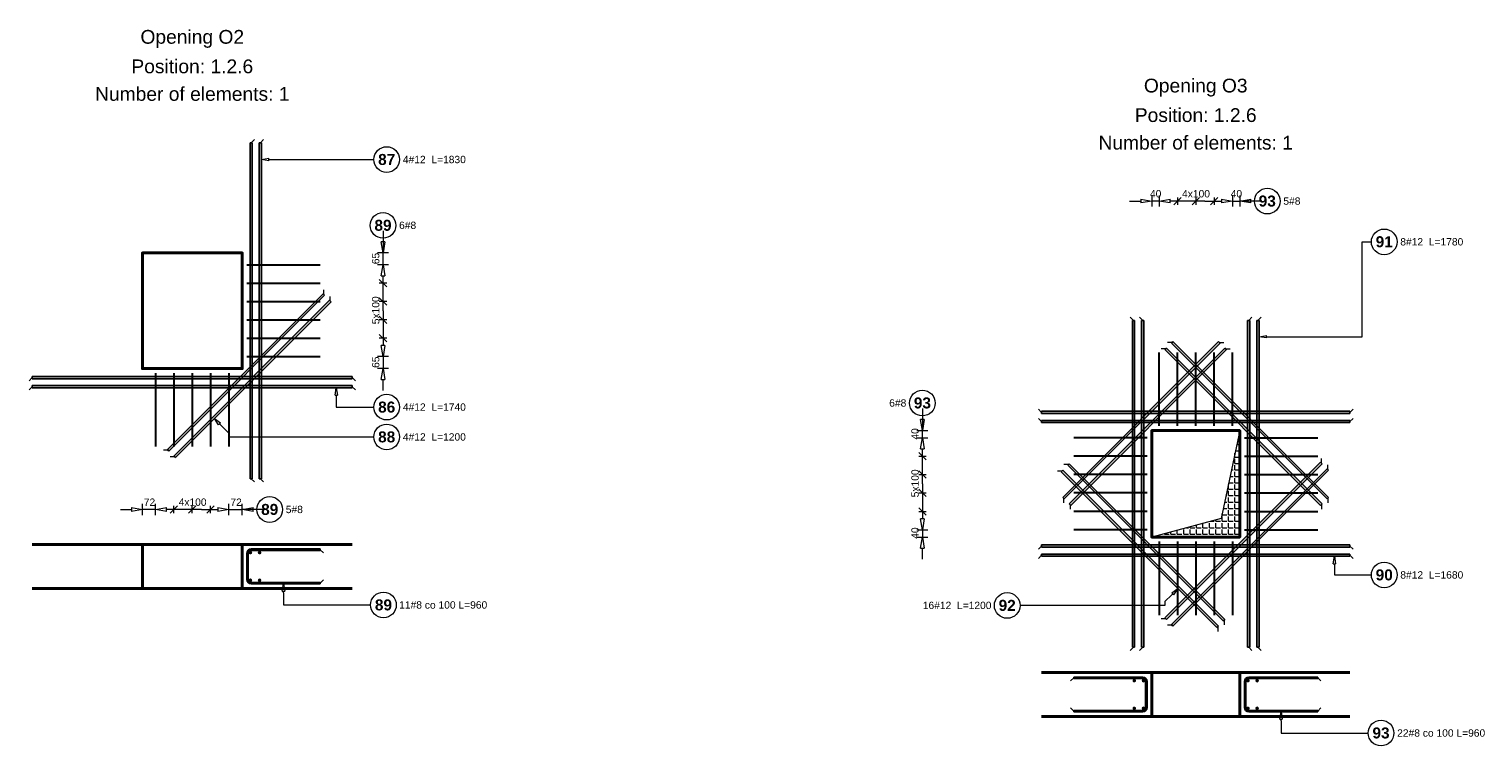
# Model space of a CAD drawing. Extents: x -1474 to 1862805, y -670488 to 75879.
# Tile 16 of 16: x 1854881 to 1862805, y -652612 to -648708. Entities that reach past the tile are written whole.
import ezdxf
from ezdxf.enums import TextEntityAlignment as Align

# ---------------------------------------------------------------- set-up
doc = ezdxf.new("R2010")
doc.units = 0
doc.header["$LTSCALE"] = 10
doc.header["$MEASUREMENT"] = 0
for name, color, linetype, lineweight in [('P-Linia1', 3, 'Continuous', 40), ('P-Otwory strop', 4, 'Continuous', 5), ('RCAD_deskowanie', 3, 'Continuous', 40)]:
    doc.layers.add(name, color=color, linetype=linetype, lineweight=lineweight)
for name, color, linetype in [('RCAD_kształt pręta', 7, 'Continuous'), ('RCAD_opis kształtu pręta', 7, 'Continuous'), ('RCAD_opis rozkładu', 7, 'Continuous'), ('RCAD_pręty punktowe', 7, 'Continuous'), ('RCAD_rozkład pręta', 7, 'Continuous'), ('RCAD_symbole graficzne', 7, 'Continuous')]:
    doc.layers.add(name, color=color, linetype=linetype)
doc.styles.add('style1', font='arial.ttf')
doc.styles.add('style3', font='arialbd.ttf')

msp = doc.modelspace()

# ---------------------------------------------------------------- hatches: boundary and pattern name
at = {"layer": 'P-Otwory strop', "lineweight": 0}
h = msp.add_hatch(dxfattribs=at)
h.set_pattern_fill('ANGLE', color=256, scale=5)
h.set_pattern_definition([(0, (1500468.39, -405481.694), (0, 34.925), [25.4, -9.525]), (90, (1500468.39, -405481.694), (-34.925, 2e-15), [25.4, -9.525])])
h.paths.add_polyline_path([(1860999.14086, -651474.44478), (1861479.14086, -651474.44478), (1861479.14086, -650894.44478), (1861378.00214, -651373.26662)])
at = {"layer": 'RCAD_kształt pręta'}
for points in [[(1856097.08678, -651156.89479), (1856085.08678, -651156.89479), (1856085.08678, -649326.89479), (1856097.08678, -649326.89479)], [(1856147.08678, -651156.89479), (1856135.08678, -651156.89479), (1856135.08678, -649326.89479), (1856147.08678, -649326.89479)], [(1856482.86557, -650149.14544), (1856491.35085, -650157.63072), (1855642.82271, -651006.15886), (1855634.33743, -650997.67358)], [(1856518.22091, -650184.50078), (1856526.70619, -650192.98606), (1855678.17805, -651041.5142), (1855669.69277, -651033.02892)], [(1860894.14086, -650294.44478), (1860906.14086, -650294.44478), (1860906.14086, -652074.44478), (1860894.14086, -652074.44478)], [(1860944.14086, -650294.44478), (1860956.14086, -650294.44478), (1860956.14086, -652074.44478), (1860944.14086, -652074.44478)], [(1861534.14086, -652074.44478), (1861522.14086, -652074.44478), (1861522.14086, -650294.44478), (1861534.14086, -650294.44478)], [(1861584.14086, -652074.44478), (1861572.14086, -652074.44478), (1861572.14086, -650294.44478), (1861584.14086, -650294.44478)], [(1860523.00673, -651266.8388), (1860514.52145, -651258.35351), (1861363.04959, -650409.82538), (1861371.53487, -650418.31066)], [(1860558.36207, -651302.19413), (1860549.87679, -651293.70885), (1861398.40492, -650445.18072), (1861406.89021, -650453.666)], [(1861071.39151, -650453.666), (1861079.87679, -650445.18072), (1861928.40492, -651293.70885), (1861919.91964, -651302.19413)], [(1861106.74684, -650418.31066), (1861115.23213, -650409.82538), (1861963.76026, -651258.35351), (1861955.27498, -651266.8388)], [(1854898.08678, -650611.89479), (1854898.08678, -650599.89479), (1856642.08678, -650599.89479), (1856642.08678, -650611.89479)], [(1854898.08678, -650661.89479), (1854898.08678, -650649.89479), (1856642.08678, -650649.89479), (1856642.08678, -650661.89479)], [(1862079.14086, -650789.44478), (1862079.14086, -650801.44478), (1860399.14086, -650801.44478), (1860399.14086, -650789.44478)], [(1862079.14086, -650839.44478), (1862079.14086, -650851.44478), (1860399.14086, -650851.44478), (1860399.14086, -650839.44478)], [(1860541.39151, -651083.666), (1860549.87679, -651075.18072), (1861398.40492, -651923.70885), (1861389.91964, -651932.19413)], [(1861919.91964, -651066.69543), (1861928.40492, -651075.18072), (1861079.87679, -651923.70885), (1861071.39151, -651915.22357)], [(1861955.27498, -651102.05077), (1861963.76026, -651110.53605), (1861115.23213, -651959.06419), (1861106.74684, -651950.57891)], [(1860506.03617, -651119.02134), (1860514.52145, -651110.53605), (1861363.04959, -651959.06419), (1861354.5643, -651967.54947)], [(1856075.08678, -651705.39479), (1856067.08678, -651705.39479), (1856067.08678, -651563.39479), (1856075.08678, -651563.39479)], [(1856091.08678, -651547.39479), (1856091.08678, -651539.39479), (1856467.08678, -651539.39479), (1856467.08678, -651547.39479)], [(1860399.14086, -651529.44478), (1860399.14086, -651517.44478), (1862079.14086, -651517.44478), (1862079.14086, -651529.44478)], [(1860399.14086, -651579.44478), (1860399.14086, -651567.44478), (1862079.14086, -651567.44478), (1862079.14086, -651579.44478)], [(1856467.08678, -651721.39479), (1856467.08678, -651729.39479), (1856091.08678, -651729.39479), (1856091.08678, -651721.39479)], [(1860574.14086, -652244.94478), (1860574.14086, -652236.94478), (1860950.14086, -652236.94478), (1860950.14086, -652244.94478)], [(1860966.14086, -652260.94478), (1860974.14086, -652260.94478), (1860974.14086, -652402.94478), (1860966.14086, -652402.94478)], [(1861512.14086, -652402.94478), (1861504.14086, -652402.94478), (1861504.14086, -652260.94478), (1861512.14086, -652260.94478)], [(1861528.14086, -652244.94478), (1861528.14086, -652236.94478), (1861904.14086, -652236.94478), (1861904.14086, -652244.94478)], [(1860950.14086, -652418.94478), (1860950.14086, -652426.94478), (1860574.14086, -652426.94478), (1860574.14086, -652418.94478)], [(1861904.14086, -652418.94478), (1861904.14086, -652426.94478), (1861528.14086, -652426.94478), (1861528.14086, -652418.94478)]]:
    msp.add_hatch(color=4, dxfattribs=at).paths.add_polyline_path(points, flags=0)
h = msp.add_hatch(color=4, dxfattribs=at)
edge = h.paths.add_edge_path(flags=0)
edge.add_line((1856091.08678, -651539.39479), (1856091.08678, -651547.39479))
edge.add_arc((1856091.08678, -651563.39479), 16, 90, 180)
edge.add_line((1856075.08678, -651563.39479), (1856067.08678, -651563.39479))
edge.add_arc((1856091.08678, -651563.39479), 24, 450, 540, ccw=False)
h = msp.add_hatch(color=4, dxfattribs=at)
edge = h.paths.add_edge_path(flags=0)
edge.add_line((1856067.08678, -651705.39479), (1856075.08678, -651705.39479))
edge.add_arc((1856091.08678, -651705.39479), 16, -180, -90)
edge.add_line((1856091.08678, -651721.39479), (1856091.08678, -651729.39479))
edge.add_arc((1856091.08678, -651705.39479), 24, 180, 270, ccw=False)
h = msp.add_hatch(color=4, dxfattribs=at)
edge = h.paths.add_edge_path(flags=0)
edge.add_line((1860974.14086, -652260.94478), (1860966.14086, -652260.94478))
edge.add_arc((1860950.14086, -652260.94478), 16, 0, 90)
edge.add_line((1860950.14086, -652244.94478), (1860950.14086, -652236.94478))
edge.add_arc((1860950.14086, -652260.94478), 24, 360, 450, ccw=False)
h = msp.add_hatch(color=4, dxfattribs=at)
edge = h.paths.add_edge_path(flags=0)
edge.add_line((1861528.14086, -652236.94478), (1861528.14086, -652244.94478))
edge.add_arc((1861528.14086, -652260.94478), 16, 90, 180)
edge.add_line((1861512.14086, -652260.94478), (1861504.14086, -652260.94478))
edge.add_arc((1861528.14086, -652260.94478), 24, 450, 540, ccw=False)
h = msp.add_hatch(color=4, dxfattribs=at)
edge = h.paths.add_edge_path(flags=0)
edge.add_line((1860950.14086, -652426.94478), (1860950.14086, -652418.94478))
edge.add_arc((1860950.14086, -652402.94478), 16, -90, 0)
edge.add_line((1860966.14086, -652402.94478), (1860974.14086, -652402.94478))
edge.add_arc((1860950.14086, -652402.94478), 24, 270, 360, ccw=False)
h = msp.add_hatch(color=4, dxfattribs=at)
edge = h.paths.add_edge_path(flags=0)
edge.add_line((1861504.14086, -652402.94478), (1861512.14086, -652402.94478))
edge.add_arc((1861528.14086, -652402.94478), 16, -180, -90)
edge.add_line((1861528.14086, -652418.94478), (1861528.14086, -652426.94478))
edge.add_arc((1861528.14086, -652402.94478), 24, 180, 270, ccw=False)
at = {"layer": 'RCAD_pręty punktowe'}
h = msp.add_hatch(color=1, dxfattribs=at)
edge = h.paths.add_edge_path(flags=0)
edge.add_arc((1856086.84414, -651559.15215), 10, 0, 360, ccw=False)
h = msp.add_hatch(color=1, dxfattribs=at)
edge = h.paths.add_edge_path(flags=0)
edge.add_arc((1856136.84414, -651559.15215), 10, 0, 360, ccw=False)
h = msp.add_hatch(color=1, dxfattribs=at)
edge = h.paths.add_edge_path(flags=0)
edge.add_arc((1856086.84414, -651709.63743), 10, 0, 360, ccw=False)
h = msp.add_hatch(color=1, dxfattribs=at)
edge = h.paths.add_edge_path(flags=0)
edge.add_arc((1856136.84414, -651709.63743), 10, 0, 360, ccw=False)
h = msp.add_hatch(color=1, dxfattribs=at)
edge = h.paths.add_edge_path(flags=0)
edge.add_arc((1860904.3835, -652256.70214), 10, 0, 360, ccw=False)
h = msp.add_hatch(color=1, dxfattribs=at)
edge = h.paths.add_edge_path(flags=0)
edge.add_arc((1860954.3835, -652256.70214), 10, 0, 360, ccw=False)
h = msp.add_hatch(color=1, dxfattribs=at)
edge = h.paths.add_edge_path(flags=0)
edge.add_arc((1861523.89821, -652256.70214), 10, 0, 360, ccw=False)
h = msp.add_hatch(color=1, dxfattribs=at)
edge = h.paths.add_edge_path(flags=0)
edge.add_arc((1861573.89821, -652256.70214), 10, 0, 360, ccw=False)
h = msp.add_hatch(color=1, dxfattribs=at)
edge = h.paths.add_edge_path(flags=0)
edge.add_arc((1860904.3835, -652407.18742), 10, 0, 360, ccw=False)
h = msp.add_hatch(color=1, dxfattribs=at)
edge = h.paths.add_edge_path(flags=0)
edge.add_arc((1860954.3835, -652407.18742), 10, 0, 360, ccw=False)
h = msp.add_hatch(color=1, dxfattribs=at)
edge = h.paths.add_edge_path(flags=0)
edge.add_arc((1861523.89821, -652407.18742), 10, 0, 360, ccw=False)
h = msp.add_hatch(color=1, dxfattribs=at)
edge = h.paths.add_edge_path(flags=0)
edge.add_arc((1861573.89821, -652407.18742), 10, 0, 360, ccw=False)

# ---------------------------------------------------------------- linework, layer by layer
at = {"layer": 'P-Linia1'}
for points in [[(1855498.08678, -649926.89479), (1856042.53594, -649926.89479), (1856042.53594, -650556.89479), (1855498.08678, -650556.89479)], [(1860999.14086, -650894.44478), (1861479.14086, -650894.44478), (1861479.14086, -651474.44478), (1860999.14086, -651474.44478)]]:
    msp.add_lwpolyline(points, close=True, dxfattribs=at)
at = {"layer": 'P-Otwory strop'}
msp.add_lwpolyline([(1860999.14086, -651474.44478), (1861479.14086, -651474.44478), (1861479.14086, -650894.44478), (1861378.00214, -651373.26662), (1860999.14086, -651474.44478)], dxfattribs=at)
at = {"layer": 'RCAD_deskowanie'}
for points in [[(1855498.08678, -650556.89479), (1856042.08678, -650556.89479), (1856042.08678, -649926.89479), (1855498.08678, -649926.89479), (1855498.08678, -650556.89479)], [(1860999.14086, -651474.44478), (1861479.14086, -651474.44478), (1861479.14086, -650894.44478), (1860999.14086, -650894.44478), (1860999.14086, -651474.44478)], [(1854898.08678, -651514.39479), (1855498.08678, -651514.39479), (1855498.08678, -651754.39479), (1854898.08678, -651754.39479)], [(1855498.08678, -651514.39479), (1856042.08678, -651514.39479)], [(1856642.08678, -651514.39479), (1856042.08678, -651514.39479), (1856042.08678, -651754.39479), (1856642.08678, -651754.39479)], [(1855498.08678, -651754.39479), (1856042.08678, -651754.39479)], [(1860399.14086, -652211.94478), (1860999.14086, -652211.94478), (1860999.14086, -652451.94478), (1860399.14086, -652451.94478)], [(1860999.14086, -652211.94478), (1861479.14086, -652211.94478)], [(1862079.14086, -652211.94478), (1861479.14086, -652211.94478), (1861479.14086, -652451.94478), (1862079.14086, -652451.94478)], [(1860999.14086, -652451.94478), (1861479.14086, -652451.94478)]]:
    msp.add_lwpolyline(points, dxfattribs=at)
at = {"layer": 'RCAD_kształt pręta', "color": 4}
for p, q in [((1856085.08678, -651156.89479), (1856085.08678, -649326.89479)), ((1856085.08678, -649326.89479), (1856097.08678, -649326.89479)), ((1856097.08678, -651156.89479), (1856097.08678, -649326.89479)), ((1856135.08678, -651156.89479), (1856135.08678, -649326.89479)), ((1856135.08678, -649326.89479), (1856147.08678, -649326.89479)), ((1856147.08678, -651156.89479), (1856147.08678, -649326.89479)), ((1856482.86557, -650149.14544), (1855634.33743, -650997.67358)), ((1856491.35085, -650157.63072), (1855642.82271, -651006.15886)), ((1856491.35085, -650157.63072), (1856482.86557, -650149.14544)), ((1856518.22091, -650184.50078), (1855669.69277, -651033.02892)), ((1856526.70619, -650192.98606), (1855678.17805, -651041.5142)), ((1856526.70619, -650192.98606), (1856518.22091, -650184.50078)), ((1860894.14086, -650294.44478), (1860894.14086, -652074.44478)), ((1860906.14086, -650294.44478), (1860894.14086, -650294.44478)), ((1860906.14086, -650294.44478), (1860906.14086, -652074.44478)), ((1860944.14086, -650294.44478), (1860944.14086, -652074.44478)), ((1860956.14086, -650294.44478), (1860944.14086, -650294.44478)), ((1860956.14086, -650294.44478), (1860956.14086, -652074.44478)), ((1861522.14086, -652074.44478), (1861522.14086, -650294.44478)), ((1861522.14086, -650294.44478), (1861534.14086, -650294.44478)), ((1861534.14086, -652074.44478), (1861534.14086, -650294.44478)), ((1861572.14086, -652074.44478), (1861572.14086, -650294.44478)), ((1861572.14086, -650294.44478), (1861584.14086, -650294.44478)), ((1861584.14086, -652074.44478), (1861584.14086, -650294.44478)), ((1860514.52145, -651258.35351), (1861363.04959, -650409.82538)), ((1860523.00673, -651266.8388), (1861371.53487, -650418.31066)), ((1860549.87679, -651293.70885), (1861398.40492, -650445.18072)), ((1860558.36207, -651302.19413), (1861406.89021, -650453.666)), ((1861079.87679, -650445.18072), (1861071.39151, -650453.666)), ((1861071.39151, -650453.666), (1861919.91964, -651302.19413)), ((1861079.87679, -650445.18072), (1861928.40492, -651293.70885)), ((1861115.23213, -650409.82538), (1861106.74684, -650418.31066)), ((1861106.74684, -650418.31066), (1861955.27498, -651266.8388)), ((1861115.23213, -650409.82538), (1861963.76026, -651258.35351)), ((1861363.04959, -650409.82538), (1861371.53487, -650418.31066)), ((1861398.40492, -650445.18072), (1861406.89021, -650453.666)), ((1854898.08678, -650599.89479), (1856642.08678, -650599.89479)), ((1854898.08678, -650599.89479), (1854898.08678, -650611.89479)), ((1854898.08678, -650611.89479), (1856642.08678, -650611.89479)), ((1856642.08678, -650599.89479), (1856642.08678, -650611.89479)), ((1854898.08678, -650649.89479), (1856642.08678, -650649.89479)), ((1854898.08678, -650649.89479), (1854898.08678, -650661.89479)), ((1854898.08678, -650661.89479), (1856642.08678, -650661.89479)), ((1856642.08678, -650649.89479), (1856642.08678, -650661.89479)), ((1862079.14086, -650789.44478), (1860399.14086, -650789.44478)), ((1860399.14086, -650801.44478), (1860399.14086, -650789.44478)), ((1862079.14086, -650801.44478), (1862079.14086, -650789.44478)), ((1862079.14086, -650801.44478), (1860399.14086, -650801.44478)), ((1862079.14086, -650839.44478), (1860399.14086, -650839.44478)), ((1860399.14086, -650851.44478), (1860399.14086, -650839.44478)), ((1862079.14086, -650851.44478), (1860399.14086, -650851.44478)), ((1862079.14086, -650851.44478), (1862079.14086, -650839.44478)), ((1855642.82271, -651006.15886), (1855634.33743, -650997.67358)), ((1855678.17805, -651041.5142), (1855669.69277, -651033.02892)), ((1860549.87679, -651075.18072), (1860541.39151, -651083.666)), ((1860541.39151, -651083.666), (1861389.91964, -651932.19413)), ((1860549.87679, -651075.18072), (1861398.40492, -651923.70885)), ((1861919.91964, -651066.69543), (1861071.39151, -651915.22357)), ((1861928.40492, -651075.18072), (1861079.87679, -651923.70885)), ((1861955.27498, -651102.05077), (1861106.74684, -651950.57891)), ((1861928.40492, -651075.18072), (1861919.91964, -651066.69543)), ((1861963.76026, -651110.53605), (1861955.27498, -651102.05077)), ((1856085.08678, -651156.89479), (1856097.08678, -651156.89479)), ((1856135.08678, -651156.89479), (1856147.08678, -651156.89479)), ((1860514.52145, -651110.53605), (1860506.03617, -651119.02134)), ((1860506.03617, -651119.02134), (1861354.5643, -651967.54947)), ((1860514.52145, -651110.53605), (1861363.04959, -651959.06419)), ((1861963.76026, -651110.53605), (1861115.23213, -651959.06419)), ((1860514.52145, -651258.35351), (1860523.00673, -651266.8388)), ((1861963.76026, -651258.35351), (1861955.27498, -651266.8388)), ((1860549.87679, -651293.70885), (1860558.36207, -651302.19413)), ((1861928.40492, -651293.70885), (1861919.91964, -651302.19413)), ((1856067.08678, -651705.39479), (1856067.08678, -651563.39479)), ((1856075.08678, -651705.39479), (1856075.08678, -651563.39479)), ((1856091.08678, -651539.39479), (1856467.08678, -651539.39479)), ((1856091.08678, -651547.39479), (1856467.08678, -651547.39479)), ((1856467.08678, -651539.39479), (1856467.08678, -651547.39479)), ((1860399.14086, -651517.44478), (1862079.14086, -651517.44478)), ((1860399.14086, -651517.44478), (1860399.14086, -651529.44478)), ((1860399.14086, -651529.44478), (1862079.14086, -651529.44478)), ((1860399.14086, -651567.44478), (1862079.14086, -651567.44478)), ((1860399.14086, -651567.44478), (1860399.14086, -651579.44478)), ((1860399.14086, -651579.44478), (1862079.14086, -651579.44478)), ((1862079.14086, -651517.44478), (1862079.14086, -651529.44478)), ((1862079.14086, -651567.44478), (1862079.14086, -651579.44478)), ((1856467.08678, -651721.39479), (1856091.08678, -651721.39479)), ((1856467.08678, -651729.39479), (1856091.08678, -651729.39479)), ((1856467.08678, -651729.39479), (1856467.08678, -651721.39479)), ((1861079.87679, -651923.70885), (1861071.39151, -651915.22357)), ((1861115.23213, -651959.06419), (1861106.74684, -651950.57891)), ((1861363.04959, -651959.06419), (1861354.5643, -651967.54947)), ((1861398.40492, -651923.70885), (1861389.91964, -651932.19413)), ((1860906.14086, -652074.44478), (1860894.14086, -652074.44478)), ((1860956.14086, -652074.44478), (1860944.14086, -652074.44478)), ((1861522.14086, -652074.44478), (1861534.14086, -652074.44478)), ((1861572.14086, -652074.44478), (1861584.14086, -652074.44478)), ((1860574.14086, -652236.94478), (1860950.14086, -652236.94478)), ((1860574.14086, -652236.94478), (1860574.14086, -652244.94478)), ((1860574.14086, -652244.94478), (1860950.14086, -652244.94478)), ((1860966.14086, -652260.94478), (1860966.14086, -652402.94478)), ((1860974.14086, -652260.94478), (1860974.14086, -652402.94478)), ((1861504.14086, -652402.94478), (1861504.14086, -652260.94478)), ((1861512.14086, -652402.94478), (1861512.14086, -652260.94478)), ((1861528.14086, -652236.94478), (1861904.14086, -652236.94478)), ((1861528.14086, -652244.94478), (1861904.14086, -652244.94478)), ((1861904.14086, -652236.94478), (1861904.14086, -652244.94478)), ((1860950.14086, -652418.94478), (1860574.14086, -652418.94478)), ((1860574.14086, -652426.94478), (1860574.14086, -652418.94478)), ((1860950.14086, -652426.94478), (1860574.14086, -652426.94478)), ((1861904.14086, -652418.94478), (1861528.14086, -652418.94478)), ((1861904.14086, -652426.94478), (1861528.14086, -652426.94478)), ((1861904.14086, -652426.94478), (1861904.14086, -652418.94478))]:
    msp.add_line(p, q, dxfattribs=at)
at = {"layer": 'RCAD_kształt pręta', "color": 2, "lineweight": 5}
for p, q in [((1856091.08678, -649326.89479), (1856108.58678, -649309.39479)), ((1856141.08678, -649326.89479), (1856158.58678, -649309.39479)), ((1856487.10821, -650153.38808), (1856487.10821, -650128.63935)), ((1856522.46355, -650188.74342), (1856522.46355, -650163.99469)), ((1860900.14086, -650294.44478), (1860882.64086, -650276.94478)), ((1860950.14086, -650294.44478), (1860932.64086, -650276.94478)), ((1861528.14086, -650294.44478), (1861545.64086, -650276.94478)), ((1861578.14086, -650294.44478), (1861595.64086, -650276.94478)), ((1861075.63415, -650449.42336), (1861050.88541, -650449.42336)), ((1861110.98949, -650414.06802), (1861086.24075, -650414.06802)), ((1861367.29223, -650414.06802), (1861392.04096, -650414.06802)), ((1861402.64757, -650449.42336), (1861427.3963, -650449.42336)), ((1854898.08678, -650605.89479), (1854880.58678, -650623.39479)), ((1856642.08678, -650605.89479), (1856659.58678, -650623.39479)), ((1854898.08678, -650655.89479), (1854880.58678, -650673.39479)), ((1856642.08678, -650655.89479), (1856659.58678, -650673.39479)), ((1860399.14086, -650795.44478), (1860381.64086, -650777.94478)), ((1862079.14086, -650795.44478), (1862096.64086, -650777.94478)), ((1860399.14086, -650845.44478), (1860381.64086, -650827.94478)), ((1862079.14086, -650845.44478), (1862096.64086, -650827.94478)), ((1855638.58007, -651001.91622), (1855613.83134, -651001.91622)), ((1855673.93541, -651037.27156), (1855649.18667, -651037.27156)), ((1860545.63415, -651079.42336), (1860520.88541, -651079.42336)), ((1861924.16228, -651070.93807), (1861924.16228, -651046.18934)), ((1861959.51762, -651106.29341), (1861959.51762, -651081.54468)), ((1856091.08678, -651156.89479), (1856108.58678, -651174.39479)), ((1856141.08678, -651156.89479), (1856158.58678, -651174.39479)), ((1860510.27881, -651114.7787), (1860485.53007, -651114.7787)), ((1860518.76409, -651262.59615), (1860518.76409, -651287.34489)), ((1861959.51762, -651262.59615), (1861959.51762, -651287.34489)), ((1860554.11943, -651297.95149), (1860554.11943, -651322.70023)), ((1861924.16228, -651297.95149), (1861924.16228, -651322.70023)), ((1856467.08678, -651543.39479), (1856484.58678, -651560.89479)), ((1860399.14086, -651523.44478), (1860381.64086, -651540.94478)), ((1860399.14086, -651573.44478), (1860381.64086, -651590.94478)), ((1862079.14086, -651523.44478), (1862096.64086, -651540.94478)), ((1862079.14086, -651573.44478), (1862096.64086, -651590.94478)), ((1856467.08678, -651725.39479), (1856484.58678, -651707.89479)), ((1861075.63415, -651919.46621), (1861050.88541, -651919.46621)), ((1861110.98949, -651954.82155), (1861086.24075, -651954.82155)), ((1861358.80694, -651963.30683), (1861358.80694, -651988.05557)), ((1861394.16228, -651927.95149), (1861394.16228, -651952.70023)), ((1860900.14086, -652074.44478), (1860882.64086, -652091.94478)), ((1860950.14086, -652074.44478), (1860932.64086, -652091.94478)), ((1861528.14086, -652074.44478), (1861545.64086, -652091.94478)), ((1861578.14086, -652074.44478), (1861595.64086, -652091.94478)), ((1860574.14086, -652240.94478), (1860556.64086, -652258.44478)), ((1861904.14086, -652240.94478), (1861921.64086, -652258.44478)), ((1860574.14086, -652422.94478), (1860556.64086, -652405.44478)), ((1861904.14086, -652422.94478), (1861921.64086, -652405.44478))]:
    msp.add_line(p, q, dxfattribs=at)
at = {"layer": 'RCAD_kształt pręta', "color": 4}
for centre, radius, start, end in [((1856091.08678, -651563.39479), 24, 90, 180), ((1856091.08678, -651563.39479), 16, 90, 180), ((1856091.08678, -651705.39479), 24, 180, 270), ((1856091.08678, -651705.39479), 16, 180, 270), ((1860950.14086, -652260.94478), 24, 0, 90), ((1860950.14086, -652260.94478), 16, 0, 90), ((1861528.14086, -652260.94478), 24, 90, 180), ((1861528.14086, -652260.94478), 16, 90, 180), ((1860950.14086, -652402.94478), 16, 270, 0), ((1860950.14086, -652402.94478), 24, 270, 0), ((1861528.14086, -652402.94478), 24, 180, 270), ((1861528.14086, -652402.94478), 16, 180, 270)]:
    msp.add_arc(centre, radius, start, end, dxfattribs=at)
at = {"layer": 'RCAD_opis kształtu pręta', "color": 8, "lineweight": 0}
for p, q in [((1856147.08678, -649418.39479), (1856187.08678, -649411.72813)), ((1856187.08678, -649425.06146), (1856147.08678, -649418.39479)), ((1856187.08678, -649425.06146), (1856187.08678, -649411.72813)), ((1856187.08678, -649418.39479), (1856187.08678, -649418.39479)), ((1856187.08678, -649418.39479), (1856759.58678, -649418.39479)), ((1862146.64086, -650383.44478), (1862146.64086, -649866.65872)), ((1862146.64086, -649866.65872), (1862196.64086, -649866.65872)), ((1861584.14086, -650383.44478), (1861624.14086, -650376.77812)), ((1861624.14086, -650390.11145), (1861584.14086, -650383.44478)), ((1861624.14086, -650390.11145), (1861624.14086, -650376.77812)), ((1861624.14086, -650383.44478), (1861624.14086, -650383.44478)), ((1861624.14086, -650383.44478), (1862146.64086, -650383.44478)), ((1856548.22012, -650701.89479), (1856554.88678, -650661.89479)), ((1856548.22012, -650701.89479), (1856561.55345, -650701.89479)), ((1856554.88678, -650661.89479), (1856561.55345, -650701.89479)), ((1856554.88678, -650701.89479), (1856554.88678, -650701.89479)), ((1856554.88678, -650701.89479), (1856554.88678, -650766.89479)), ((1856554.88678, -650766.89479), (1856759.58678, -650766.89479)), ((1855913.88031, -650862.38048), (1855890.31009, -650829.38217)), ((1855890.31009, -650829.38217), (1855923.3084, -650852.95239)), ((1855913.88031, -650862.38048), (1855923.3084, -650852.95239)), ((1855932.73649, -650871.80857), (1855918.59436, -650857.66644)), ((1855932.73649, -650871.80857), (1855969.50605, -650908.57813)), ((1855969.50605, -650908.57813), (1855969.50605, -650929.38217)), ((1855969.50605, -650929.38217), (1856759.58678, -650929.38217)), ((1861988.47419, -651619.44478), (1861995.14086, -651579.44478)), ((1861995.14086, -651579.44478), (1862001.80752, -651619.44478)), ((1861988.47419, -651619.44478), (1862001.80752, -651619.44478)), ((1861995.14086, -651619.44478), (1861995.14086, -651619.44478)), ((1861995.14086, -651619.44478), (1861995.14086, -651680.94478)), ((1856260.42012, -651769.39479), (1856267.08678, -651729.39479)), ((1856267.08678, -651729.39479), (1856273.75345, -651769.39479)), ((1861995.14086, -651680.94478), (1862196.64086, -651680.94478)), ((1856260.42012, -651769.39479), (1856273.75345, -651769.39479)), ((1856267.08678, -651777.39479), (1856267.08678, -651769.39479)), ((1856267.08678, -651777.39479), (1856267.08678, -651844.39479)), ((1861108.49114, -651789.35856), (1861071.72159, -651826.12812)), ((1861108.49114, -651789.35856), (1861114.148, -651783.70171)), ((1861109.43395, -651778.98766), (1861142.43227, -651755.41744)), ((1861109.43395, -651778.98766), (1861118.86204, -651788.41576)), ((1861142.43227, -651755.41744), (1861118.86204, -651788.41576)), ((1856267.08678, -651844.39479), (1856742.08678, -651844.39479)), ((1861071.72159, -651846.93216), (1860281.64086, -651846.93216)), ((1861071.72159, -651826.12812), (1861071.72159, -651846.93216)), ((1861697.47419, -652466.94478), (1861704.14086, -652426.94478)), ((1861704.14086, -652426.94478), (1861710.80752, -652466.94478)), ((1861697.47419, -652466.94478), (1861710.80752, -652466.94478)), ((1861704.14086, -652474.94478), (1861704.14086, -652466.94478)), ((1861704.14086, -652474.94478), (1861704.14086, -652541.94478)), ((1861704.14086, -652541.94478), (1862179.14086, -652541.94478))]:
    msp.add_line(p, q, dxfattribs=at)
for centre in [(1856829.58678, -649418.39479), (1862266.64086, -649866.65872), (1856829.58678, -650766.89479), (1856829.58678, -650929.38217), (1862266.64086, -651680.94478), (1856812.08678, -651844.39479), (1860211.64086, -651846.93216), (1862249.14086, -652541.94478)]:
    msp.add_circle(centre, 70, dxfattribs=at)
at = {"layer": 'RCAD_opis rozkładu', "color": 8, "lineweight": 0}
for p, q in [((1860879.14086, -649644.79375), (1860939.14086, -649644.79375)), ((1860939.14086, -649634.79375), (1860999.14086, -649644.79375)), ((1860939.14086, -649634.79375), (1860939.14086, -649654.79375)), ((1860999.14086, -649644.79375), (1860939.14086, -649654.79375)), ((1860999.14086, -649614.79375), (1860999.14086, -649674.79375)), ((1861039.14086, -649644.79375), (1860999.14086, -649644.79375)), ((1861039.14086, -649614.79375), (1861039.14086, -649674.79375)), ((1861039.14086, -649644.79375), (1861099.14086, -649634.79375)), ((1861099.14086, -649654.79375), (1861039.14086, -649644.79375)), ((1861099.14086, -649654.79375), (1861099.14086, -649634.79375)), ((1861139.14086, -649644.79375), (1861099.14086, -649644.79375)), ((1861159.14086, -649624.79375), (1861119.14086, -649664.79375)), ((1861139.14086, -649624.79375), (1861139.14086, -649664.79375)), ((1861239.14086, -649644.79375), (1861139.14086, -649644.79375)), ((1861259.14086, -649624.79375), (1861219.14086, -649664.79375)), ((1861239.14086, -649624.79375), (1861239.14086, -649664.79375)), ((1861289.14086, -649644.79375), (1861239.14086, -649644.79375)), ((1861289.14086, -649644.79375), (1861339.14086, -649644.79375)), ((1861319.14086, -649664.79375), (1861359.14086, -649624.79375)), ((1861339.14086, -649624.79375), (1861339.14086, -649664.79375)), ((1861339.14086, -649644.79375), (1861379.14086, -649644.79375)), ((1861379.14086, -649634.79375), (1861439.14086, -649644.79375)), ((1861379.14086, -649634.79375), (1861379.14086, -649654.79375)), ((1861439.14086, -649644.79375), (1861379.14086, -649654.79375)), ((1861439.14086, -649614.79375), (1861439.14086, -649674.79375)), ((1861439.14086, -649644.79375), (1861479.14086, -649644.79375)), ((1861479.14086, -649614.79375), (1861479.14086, -649674.79375)), ((1861479.14086, -649644.79375), (1861539.14086, -649634.79375)), ((1861559.14086, -649644.79375), (1861479.14086, -649644.79375)), ((1861539.14086, -649654.79375), (1861479.14086, -649644.79375)), ((1861539.14086, -649654.79375), (1861539.14086, -649634.79375)), ((1861599.14086, -649644.79375), (1861539.14086, -649644.79375)), ((1856809.58678, -649806.89479), (1856809.58678, -649866.89479)), ((1856809.58678, -649926.89479), (1856799.58678, -649866.89479)), ((1856819.58678, -649866.89479), (1856799.58678, -649866.89479)), ((1856809.58678, -649846.89479), (1856809.58678, -649926.89479)), ((1856819.58678, -649866.89479), (1856809.58678, -649926.89479)), ((1856839.58678, -649926.89479), (1856779.58678, -649926.89479)), ((1856839.58678, -649991.89479), (1856779.58678, -649991.89479)), ((1856799.58678, -650051.89479), (1856809.58678, -649991.89479)), ((1856809.58678, -649991.89479), (1856809.58678, -649926.89479)), ((1856809.58678, -649991.89479), (1856819.58678, -650051.89479)), ((1856829.58678, -650111.89479), (1856789.58678, -650071.89479)), ((1856799.58678, -650051.89479), (1856819.58678, -650051.89479)), ((1856809.58678, -650091.89479), (1856809.58678, -650051.89479)), ((1856829.58678, -650091.89479), (1856789.58678, -650091.89479)), ((1856809.58678, -650191.89479), (1856809.58678, -650091.89479)), ((1856829.58678, -650211.89479), (1856789.58678, -650171.89479)), ((1856829.58678, -650191.89479), (1856789.58678, -650191.89479)), ((1856809.58678, -650241.89479), (1856809.58678, -650191.89479)), ((1856789.58678, -650271.89479), (1856829.58678, -650311.89479)), ((1856829.58678, -650291.89479), (1856789.58678, -650291.89479)), ((1856809.58678, -650241.89479), (1856809.58678, -650291.89479)), ((1856809.58678, -650291.89479), (1856809.58678, -650391.89479)), ((1856789.58678, -650371.89479), (1856829.58678, -650411.89479)), ((1856829.58678, -650391.89479), (1856789.58678, -650391.89479)), ((1856809.58678, -650391.89479), (1856809.58678, -650431.89479)), ((1856809.58678, -650491.89479), (1856799.58678, -650431.89479)), ((1856819.58678, -650431.89479), (1856799.58678, -650431.89479)), ((1856819.58678, -650431.89479), (1856809.58678, -650491.89479)), ((1856839.58678, -650491.89479), (1856779.58678, -650491.89479)), ((1856809.58678, -650491.89479), (1856809.58678, -650556.89479)), ((1856839.58678, -650556.89479), (1856779.58678, -650556.89479)), ((1856799.58678, -650616.89479), (1856809.58678, -650556.89479)), ((1856799.58678, -650616.89479), (1856819.58678, -650616.89479)), ((1856809.58678, -650556.89479), (1856819.58678, -650616.89479)), ((1856809.58678, -650676.89479), (1856809.58678, -650616.89479)), ((1859749.48983, -650774.44478), (1859749.48983, -650834.44478)), ((1859749.48983, -650894.44478), (1859739.48983, -650834.44478)), ((1859759.48983, -650834.44478), (1859739.48983, -650834.44478)), ((1859749.48983, -650814.44478), (1859749.48983, -650894.44478)), ((1859759.48983, -650834.44478), (1859749.48983, -650894.44478)), ((1859719.48983, -650894.44478), (1859779.48983, -650894.44478)), ((1859719.48983, -650934.44478), (1859779.48983, -650934.44478)), ((1859739.48983, -650994.44478), (1859749.48983, -650934.44478)), ((1859749.48983, -650934.44478), (1859749.48983, -650894.44478)), ((1859749.48983, -650934.44478), (1859759.48983, -650994.44478)), ((1859769.48983, -651054.44478), (1859729.48983, -651014.44478)), ((1859739.48983, -650994.44478), (1859759.48983, -650994.44478)), ((1859749.48983, -651034.44478), (1859749.48983, -650994.44478)), ((1859729.48983, -651034.44478), (1859769.48983, -651034.44478)), ((1859749.48983, -651134.44478), (1859749.48983, -651034.44478)), ((1859769.48983, -651154.44478), (1859729.48983, -651114.44478)), ((1859729.48983, -651134.44478), (1859769.48983, -651134.44478)), ((1859749.48983, -651184.44478), (1859749.48983, -651134.44478)), ((1859749.48983, -651184.44478), (1859749.48983, -651234.44478)), ((1859729.48983, -651214.44478), (1859769.48983, -651254.44478)), ((1859729.48983, -651234.44478), (1859769.48983, -651234.44478)), ((1859749.48983, -651234.44478), (1859749.48983, -651334.44478)), ((1855378.08678, -651324.39479), (1855438.08678, -651324.39479)), ((1855438.08678, -651314.39479), (1855498.08678, -651324.39479)), ((1855438.08678, -651314.39479), (1855438.08678, -651334.39479)), ((1855498.08678, -651324.39479), (1855438.08678, -651334.39479)), ((1855498.08678, -651354.39479), (1855498.08678, -651294.39479)), ((1855570.08678, -651324.39479), (1855498.08678, -651324.39479)), ((1855570.08678, -651354.39479), (1855570.08678, -651294.39479)), ((1855570.08678, -651324.39479), (1855630.08678, -651314.39479)), ((1855630.08678, -651334.39479), (1855570.08678, -651324.39479)), ((1855630.08678, -651334.39479), (1855630.08678, -651314.39479)), ((1855670.08678, -651324.39479), (1855630.08678, -651324.39479)), ((1855690.08678, -651304.39479), (1855650.08678, -651344.39479)), ((1855670.08678, -651344.39479), (1855670.08678, -651304.39479)), ((1855770.08678, -651324.39479), (1855670.08678, -651324.39479)), ((1855790.08678, -651304.39479), (1855750.08678, -651344.39479)), ((1855770.08678, -651344.39479), (1855770.08678, -651304.39479)), ((1855820.08678, -651324.39479), (1855770.08678, -651324.39479)), ((1855820.08678, -651324.39479), (1855870.08678, -651324.39479)), ((1855850.08678, -651344.39479), (1855890.08678, -651304.39479)), ((1855870.08678, -651344.39479), (1855870.08678, -651304.39479)), ((1855870.08678, -651324.39479), (1855910.08678, -651324.39479)), ((1855910.08678, -651314.39479), (1855970.08678, -651324.39479)), ((1855910.08678, -651314.39479), (1855910.08678, -651334.39479)), ((1855970.08678, -651324.39479), (1855910.08678, -651334.39479)), ((1855970.08678, -651354.39479), (1855970.08678, -651294.39479)), ((1855970.08678, -651324.39479), (1856042.08678, -651324.39479)), ((1856042.08678, -651354.39479), (1856042.08678, -651294.39479)), ((1856042.08678, -651324.39479), (1856102.08678, -651314.39479)), ((1856122.08678, -651324.39479), (1856042.08678, -651324.39479)), ((1856102.08678, -651334.39479), (1856042.08678, -651324.39479)), ((1856102.08678, -651334.39479), (1856102.08678, -651314.39479)), ((1856162.08678, -651324.39479), (1856102.08678, -651324.39479)), ((1859729.48983, -651314.44478), (1859769.48983, -651354.44478)), ((1859729.48983, -651334.44478), (1859769.48983, -651334.44478)), ((1859749.48983, -651334.44478), (1859749.48983, -651374.44478)), ((1859749.48983, -651434.44478), (1859739.48983, -651374.44478)), ((1859759.48983, -651374.44478), (1859739.48983, -651374.44478)), ((1859759.48983, -651374.44478), (1859749.48983, -651434.44478)), ((1859719.48983, -651434.44478), (1859779.48983, -651434.44478)), ((1859719.48983, -651474.44478), (1859779.48983, -651474.44478)), ((1859739.48983, -651534.44478), (1859749.48983, -651474.44478)), ((1859749.48983, -651434.44478), (1859749.48983, -651474.44478)), ((1859749.48983, -651474.44478), (1859759.48983, -651534.44478)), ((1859739.48983, -651534.44478), (1859759.48983, -651534.44478)), ((1859749.48983, -651594.44478), (1859749.48983, -651534.44478))]:
    msp.add_line(p, q, dxfattribs=at)
at = {"layer": 'RCAD_opis rozkładu', "lineweight": 0}
for centre in [(1861629.14086, -649644.79375), (1856809.58678, -649776.89479), (1859749.48983, -650744.44478), (1856192.08678, -651324.39479)]:
    msp.add_circle(centre, 70, dxfattribs=at)
at = {"layer": 'RCAD_rozkład pręta', "color": 7, "linetype": 'ByBlock', "lineweight": 30}
for p, q in [((1856067.08678, -649991.89479), (1856467.08678, -649991.89479)), ((1856067.08678, -650091.89479), (1856467.08678, -650091.89479)), ((1856067.08678, -650191.89479), (1856467.08678, -650191.89479)), ((1856067.08678, -650291.89479), (1856467.08678, -650291.89479)), ((1856067.08678, -650391.89479), (1856467.08678, -650391.89479)), ((1861039.14086, -650869.44478), (1861039.14086, -650469.44478)), ((1861139.14086, -650869.44478), (1861139.14086, -650469.44478)), ((1861239.14086, -650869.44478), (1861239.14086, -650469.44478)), ((1861339.14086, -650869.44478), (1861339.14086, -650469.44478)), ((1861439.14086, -650869.44478), (1861439.14086, -650469.44478)), ((1856067.08678, -650491.89479), (1856467.08678, -650491.89479)), ((1855570.08678, -650581.89479), (1855570.08678, -650981.89479)), ((1855670.08678, -650581.89479), (1855670.08678, -650981.89479)), ((1855770.08678, -650581.89479), (1855770.08678, -650981.89479)), ((1855870.08678, -650581.89479), (1855870.08678, -650981.89479)), ((1855970.08678, -650581.89479), (1855970.08678, -650981.89479)), ((1860974.14086, -650934.44478), (1860574.14086, -650934.44478)), ((1861504.14086, -650934.44478), (1861904.14086, -650934.44478)), ((1860974.14086, -651034.44478), (1860574.14086, -651034.44478)), ((1861504.14086, -651034.44478), (1861904.14086, -651034.44478)), ((1860974.14086, -651134.44478), (1860574.14086, -651134.44478)), ((1861504.14086, -651134.44478), (1861904.14086, -651134.44478)), ((1860974.14086, -651234.44478), (1860574.14086, -651234.44478)), ((1861504.14086, -651234.44478), (1861904.14086, -651234.44478)), ((1860974.14086, -651334.44478), (1860574.14086, -651334.44478)), ((1861504.14086, -651334.44478), (1861904.14086, -651334.44478)), ((1860974.14086, -651434.44478), (1860574.14086, -651434.44478)), ((1861039.14086, -651499.44478), (1861039.14086, -651899.44478)), ((1861139.14086, -651499.44478), (1861139.14086, -651899.44478)), ((1861239.14086, -651499.44478), (1861239.14086, -651899.44478)), ((1861339.14086, -651499.44478), (1861339.14086, -651899.44478)), ((1861439.14086, -651499.44478), (1861439.14086, -651899.44478)), ((1861504.14086, -651434.44478), (1861904.14086, -651434.44478))]:
    msp.add_line(p, q, dxfattribs=at)

# ---------------------------------------------------------------- texts
at = {"layer": 'RCAD_opis kształtu pręta', "color": 1, "attachment_point": 5}
for s, insert, char_height, style in [('87', (1856829.58678, -649418.39479), 60, 'style3'), ('4#12  L=1830', (1857089.58678, -649418.39479), 40, 'style1'), ('91', (1862266.64086, -649866.65872), 60, 'style3'), ('8#12  L=1780', (1862525.86323, -649866.65872), 40, 'style1'), ('86', (1856829.58678, -650766.89479), 60, 'style3'), ('4#12  L=1740', (1857089.58678, -650766.89479), 40, 'style1'), ('88', (1856829.58678, -650929.38217), 60, 'style3'), ('4#12  L=1200', (1857089.58678, -650929.38217), 40, 'style1'), ('90', (1862266.64086, -651680.94478), 60, 'style3'), ('8#12  L=1680', (1862525.86323, -651680.94478), 40, 'style1'), ('89', (1856812.08678, -651844.39479), 60, 'style3'), ('11#8 co 100 L=960', (1857137.74845, -651844.39479), 40, 'style1'), ('16#12  L=1200', (1859938.78956, -651846.93216), 40, 'style1'), ('92', (1860211.64086, -651846.93216), 60, 'style3'), ('93', (1862249.14086, -652541.94478), 60, 'style3'), ('22#8 co 100 L=960', (1862577.02626, -652541.94478), 40, 'style1')]:
    msp.add_mtext(s, dxfattribs=dict(at, insert=insert, char_height=char_height, style=style))
at = {"layer": 'RCAD_opis rozkładu', "color": 2, "char_height": 40, "style": 'style1'}
for s, insert, attachment_point in [('40', (1860989.75477, -649625.21667), 7), ('4x100', (1861164.70702, -649625.21667), 7), ('40', (1861429.75477, -649625.21667), 7), ('5#8 ', (1861763.37005, -649644.79375), 5), ('6#8 ', (1856943.92512, -649776.89479), 5), ('6#8 ', (1859615.15149, -650744.44478), 5), ('72', (1855505.80574, -651304.47665), 7), ('4x100', (1855695.65295, -651304.81771), 7), ('72', (1855977.80574, -651304.47665), 7), ('5#8 ', (1856326.31598, -651324.39479), 5)]:
    msp.add_mtext(s, dxfattribs=dict(at, insert=insert, attachment_point=attachment_point))
at = {"layer": 'RCAD_opis rozkładu', "char_height": 60, "attachment_point": 5, "style": 'style3'}
for s, insert in [('93', (1861629.14086, -649644.79375)), ('89', (1856809.58678, -649776.89479)), ('93', (1859749.48983, -650744.44478)), ('89', (1856192.08678, -651324.39479))]:
    msp.add_mtext(s, dxfattribs=dict(at, insert=insert))
at = {"layer": 'RCAD_opis rozkładu', "color": 2, "char_height": 40, "attachment_point": 7, "rotation": 90, "style": 'style1'}
for s, insert in [('65', (1856790.0097, -649988.30339)), ('5x100', (1856790.0097, -650315.52372)), ('65', (1856790.0097, -650553.30339)), ('40', (1859729.91275, -650943.83087)), ('5x100', (1859729.91275, -651258.07371)), ('40', (1859729.91275, -651483.83087))]:
    msp.add_mtext(s, dxfattribs=dict(at, insert=insert))
at = {"layer": 'RCAD_symbole graficzne', "color": 1, "style": 'style1'}
for s, p in [('Opening O2', (1855770.08678, -648759.39479)), ('Position: 1.2.6', (1855770.08678, -648909.39479)), ('Number of elements: 1', (1855770.08678, -649059.39479)), ('Opening O3', (1861239.14086, -649024.79375)), ('Position: 1.2.6', (1861239.14086, -649174.79375)), ('Number of elements: 1', (1861239.14086, -649324.79375))]:
    msp.add_text(s, height=75, dxfattribs=at).set_placement(p, align=Align.MIDDLE)

doc.saveas('drawing.dxf')
